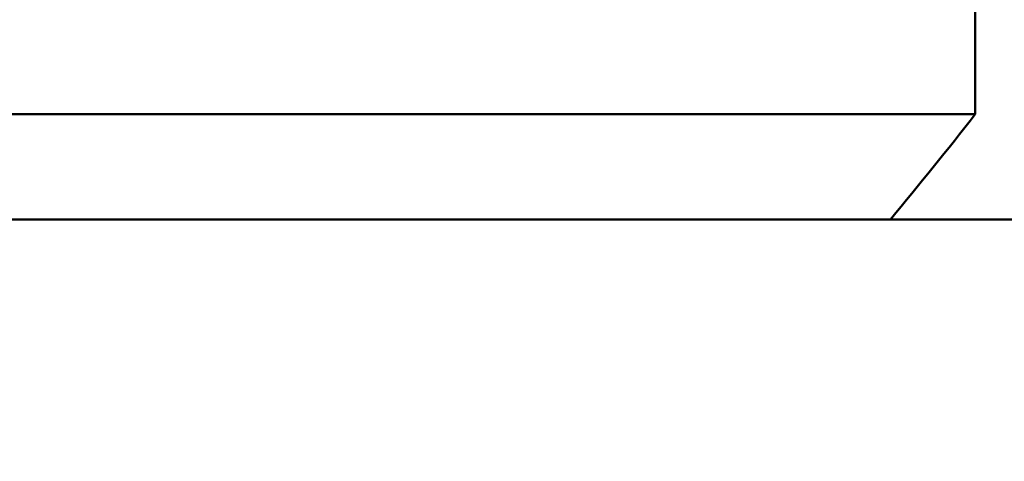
# Model space of a CAD drawing. Header units: millimetres. Extents: x 172 to 1631, y 500 to 2693.
# Tile 80 of 134: x 568.14 to 577.51, y 726.4 to 730.6. Entities that reach past the tile are written whole.
import ezdxf

# ---------------------------------------------------------------- set-up
doc = ezdxf.new("R2010")
doc.units = ezdxf.units.MM
doc.header["$LTSCALE"] = 10
doc.layers.add('Widoczne (ISO)', color=7, linetype='Continuous', lineweight=50)

msp = doc.modelspace()

# ---------------------------------------------------------------- linework, layer by layer
at = {"layer": 'Widoczne (ISO)'}
for p, q in [((577.2343, 729.6986), (577.2343, 730.6986)), ((577.2343, 729.6986), (541.2343, 729.6986)), ((578.2343, 728.6986), (540.2351, 728.6986))]:
    msp.add_line(p, q, dxfattribs=at)
msp.add_circle((559.2343, 768.6986), 50, dxfattribs=at)
msp.add_arc((537.9086, 760.5773), 50, 320.38886, 321.86082, dxfattribs=at)

doc.saveas('drawing.dxf')
